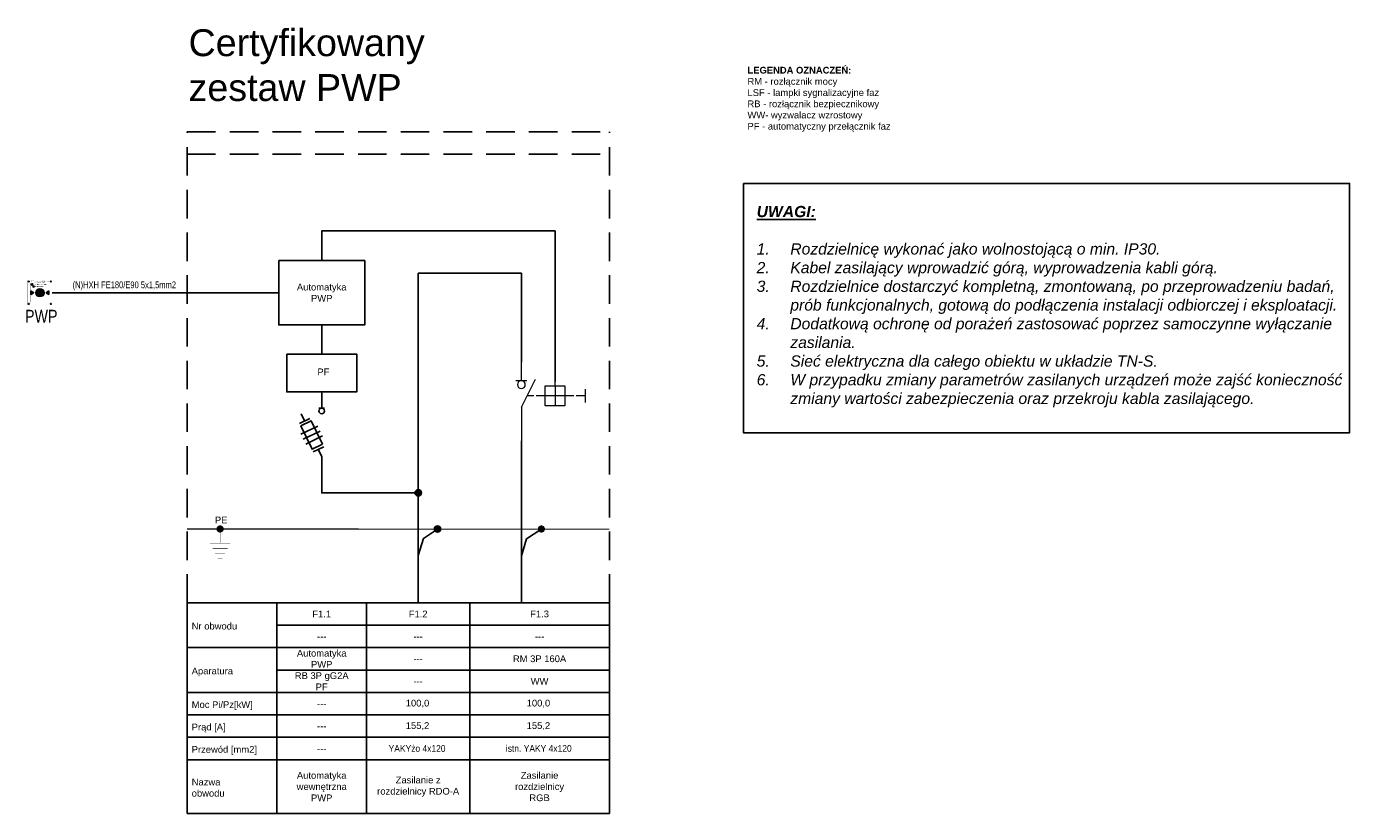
# Model space of a CAD drawing. Header units: millimetres. Extents: x 12 to 1213, y -1133 to 250.
# Tile 1 of 14: x 12 to 307, y -1133 to -958. Entities that reach past the tile are written whole.
import ezdxf
from ezdxf.enums import TextEntityAlignment as Align

# ---------------------------------------------------------------- set-up
doc = ezdxf.new("R2010")
doc.units = ezdxf.units.MM
doc.linetypes.add('HIDDEN', pattern=[9.525, 6.35, -3.175])
doc.layers.add('2DE_OBJ_Legrand', color=7, linetype='Continuous', lineweight=18)
doc.layers.add('2DE_TXTNUM', color=11, linetype='Continuous', lineweight=18)
for name, color, linetype in [('2DE_TXTART', 250, 'Continuous'), ('2DE_TXTCAR', 250, 'Continuous'), ('2DE_TXTFUN', 250, 'Continuous'), ('2DE_TXTLNK', 171, 'Continuous'), ('2DE_TXTMAN', 250, 'Continuous'), ('2DE_TXTORD', 250, 'Continuous'), ('2DE_TXTOTH', 250, 'Continuous'), ('2DE_TXTPFN', 151, 'Continuous'), ('2DE_TXTPIN', 131, 'Continuous'), ('_IE_PWP Budynek', 240, 'Continuous'), ('Blok', 7, 'Continuous'), ('XE_opisy', 7, 'Continuous')]:
    doc.layers.add(name, color=color, linetype=linetype)
doc.layers.add('elektryka', color=7, linetype='Continuous', true_color=0x000000)
doc.styles.add('CP_ELATT', font='arial.ttf')
doc.styles.add('CP_ELATT_IT', font='cp_simplex.shx', dxfattribs={"oblique": 15})
doc.styles.add('opis_el', font='arial.ttf')
doc.styles.get("Standard").update_dxf_attribs({"font": 'ARIAL.TTF'})
doc.styles.add('STYLE2', font='arial.ttf', dxfattribs={"height": 2.5})

# ---------------------------------------------------------------- blocks, each defined once
blk = doc.blocks.new('cpelv_n07_cp_09_00d90N')
for p, q in [((0, 3.38), (0, 7.5)), ((-7.5, 2.2), (-7.5, 3.2)), ((0, -2.5), (-3.12, 3.75)), ((-1.25, 3.38), (1.25, 3.38)), ((-14.2, 1.5), (-14.2, -1.5)), ((-14.2, 0), (-12.2, 0)), ((-11.7, 0), (-9.7, 0)), ((-9.7, 0), (-5.3, 0)), ((-7.5, 2.2), (-7.5, -2.2)), ((-5.3, 0), (-3.3, 0)), ((-2.8, 0), (-1.25, 0)), ((0, -2.5), (0, -10))]:
    blk.add_line(p, q)
blk.add_lwpolyline([(-9.7, -2.2), (-5.3, -2.2), (-5.3, 2.2), (-9.7, 2.2)], close=True)
blk.add_circle((0, 2.5), 0.884)
at = {"style": 'CP_ELATT_IT', "flags": 9}
for tag in ['VOLTAGE', 'IP', 'CURRENT', 'EL-STATUS', 'POWER', 'PRODUCT-TYPE', 'NUMBER', 'GROUP', 'NAME']:
    blk.add_attdef(tag, (1, -1.56), '', height=0.1, dxfattribs=at)
at = {"layer": '2DE_TXTART', "style": 'CP_ELATT', "width": 0.9, "flags": 8}
blk.add_attdef('ARTICLE', (5, 5.14), '', height=1.8, dxfattribs=at)
at = {"layer": '2DE_TXTCAR', "style": 'CP_ELATT', "width": 0.8, "flags": 8}
blk.add_attdef('CHARACTER', text='', height=2.5, dxfattribs=at).set_placement((-10, -6.86), align=Align.RIGHT)
at = {"layer": '2DE_TXTFUN', "style": 'CP_ELATT', "width": 0.9, "flags": 8}
blk.add_attdef('FUNCTION', (5, -3.86), '', height=1.8, dxfattribs=at)
at = {"layer": '2DE_TXTLNK', "style": 'CP_ELATT_IT', "oblique": 15, "width": 0.8, "flags": 8}
blk.add_attdef('LINK', text='', height=2.5, dxfattribs=at).set_placement((-10, -10.86), align=Align.RIGHT)
at = {"layer": '2DE_TXTMAN', "style": 'CP_ELATT', "width": 0.9, "flags": 8}
blk.add_attdef('PRODUCER', (5, 2.14), '', height=1.8, dxfattribs=at)
at = {"layer": '2DE_TXTNUM', "style": 'CP_ELATT', "width": 0.8, "flags": 8}
blk.add_attdef('TAG', text='', height=2.5, dxfattribs=at).set_placement((-4, 5.14), align=Align.RIGHT)
at = {"layer": '2DE_TXTORD', "style": 'CP_ELATT', "width": 0.9, "flags": 8}
blk.add_attdef('ORDER-NO', (5, -0.86), '', height=1.8, dxfattribs=at)
at = {"layer": '2DE_TXTOTH', "style": 'CP_ELATT', "width": 0.9, "flags": 8}
blk.add_attdef('OTHER', (5, -6.86), '', height=1.8, dxfattribs=at)
at = {"layer": '2DE_TXTPFN', "style": 'CP_ELATT', "width": 0.8, "flags": 8}
blk.add_attdef('CF1', (0.5, 8), '', height=1.8, dxfattribs=at)
blk.add_attdef('CF2', text='', height=1.8, dxfattribs=at).set_placement((0.5, -10.5), align=Align.TOP_LEFT)
at = {"layer": '2DE_TXTPIN', "style": 'CP_ELATT', "width": 0.8, "flags": 8}
blk.add_attdef('CP1', (-0.8, 6.5), '', height=1.8, rotation=90, dxfattribs=at)
blk.add_attdef('CP2', text='', height=1.8, rotation=90, dxfattribs=at).set_placement((-0.8, -9), align=Align.RIGHT)
blk = doc.blocks.new('PWP BUDYNEK')
at = {"layer": '_IE_PWP Budynek', "transparency": 33554687}
h = blk.add_hatch(color=7, dxfattribs=at)
h.dxf.hatch_style = 1
h.paths.add_polyline_path([(-10.4, 2.1), (-7.4, 0), (-10.4, -2.1)])
h = blk.add_hatch(color=3, dxfattribs=at)
h.dxf.hatch_style = 1
edge = h.paths.add_edge_path()
edge.add_arc((-9.2, 9.7), 0.796, 0, 360)
h = blk.add_hatch(color=1, dxfattribs=at)
h.dxf.hatch_style = 1
edge = h.paths.add_edge_path()
edge.add_arc((-7.4, 7.3), 0.796, 0, 360)
at = {"layer": '_IE_PWP Budynek', "linetype": 'Continuous', "lineweight": 0}
blk.add_hatch(color=240, dxfattribs=at).paths.add_polyline_path([(4.9, 0, 1), (-4.9, 0, 1)])
at = {"layer": '_IE_PWP Budynek', "transparency": 33554687}
h = blk.add_hatch(color=7, dxfattribs=at)
h.dxf.hatch_style = 1
h.paths.add_polyline_path([(10.4, 2.1), (7.4, 0), (10.4, -2.1)])
blk.add_lwpolyline([(-10.4, 2.1), (-10.4, -2.1)])
at = {"color": 250}
blk.add_lwpolyline([(10.4, 2.1), (10.4, -2.1)], dxfattribs=at)
at = {"layer": '_IE_PWP Budynek', "color": 240, "const_width": 0.108}
blk.add_lwpolyline([(14.6, 14.6), (-14.6, 14.6), (-14.6, -14.6), (14.6, -14.6), (14.6, 14.6)], dxfattribs=at)
at = {"layer": '_IE_PWP Budynek', "color": 240}
for points in [[(-12.5, 13.2), (-13.5, 13.2)], [(-13, 13.7), (-13, 12.7)], [(12.5, 13.2), (13.5, 13.2)], [(13, 13.7), (13, 12.7)], [(-12.5, -13.2), (-13.5, -13.2)], [(-13, -13.7), (-13, -12.7)], [(12.5, -13.2), (13.5, -13.2)], [(13, -13.7), (13, -12.7)]]:
    blk.add_lwpolyline(points, dxfattribs=at)
at = {"layer": '_IE_PWP Budynek', "color": 240, "const_width": 0.108}
blk.add_lwpolyline([(11.4, 11.4), (-11.4, 11.4), (-11.4, -11.4), (11.4, -11.4)], close=True, dxfattribs=at)
at = {"layer": '_IE_PWP Budynek', "color": 7}
for points in [[(-10.4, 2.1), (-7.4, 0), (-10.4, -2.1), (-10.4, 2.1)], [(10.4, 2.1), (7.4, 0), (10.4, -2.1), (10.4, 2.1)]]:
    blk.add_lwpolyline(points, dxfattribs=at)
at = {"layer": '_IE_PWP Budynek', "color": 240}
for centre in [(-13, 13.2), (13, 13.2), (-13, -13.2), (13, -13.2)]:
    blk.add_circle(centre, 0.5, dxfattribs=at)
at = {"layer": '_IE_PWP Budynek', "color": 3}
blk.add_circle((-9.2, 9.7), 0.796, dxfattribs=at)
at = {"layer": '_IE_PWP Budynek', "color": 1}
blk.add_circle((-7.4, 7.3), 0.796, dxfattribs=at)
at = {"layer": '_IE_PWP Budynek', "color": 240, "linetype": 'Continuous', "lineweight": 0}
blk.add_circle((0, 0), 4.94, dxfattribs=at)
at = {"layer": '_IE_PWP Budynek', "color": 7, "attachment_point": 1}
for s, insert, char_height, width in [('\\pxqc;PRZYCISK PRZECIWPOŻAROWEGO WYŁĄCZNIKA PRĄDU ', (-11.4, 14.3), 0.864, 22.762), ('STAN URUCHOMIENIA', (-8.1, 10.3), 1.08, 21.265), ('STAN DOZORU', (-6.3, 7.9), 1.08, 21.265)]:
    blk.add_mtext(s, dxfattribs=dict(at, insert=insert, char_height=char_height, width=width))
at = {"layer": '_IE_PWP Budynek', "color": 240, "width": 0.8, "flags": 12}
blk.add_attdef('PWP', (-53.1, -7.6), '', height=15, dxfattribs=at)

msp = doc.modelspace()

# ---------------------------------------------------------------- hatches: boundary and pattern name
h = msp.add_hatch(color=256)
h.dxf.hatch_style = 1
edge = h.paths.add_edge_path()
edge.add_arc((99.73, -1061.56), 0.7, 0, 360)
h = msp.add_hatch(color=256)
h.dxf.hatch_style = 1
edge = h.paths.add_edge_path()
edge.add_arc((104.03, -1069.63), 0.7, 0, 360)
at = {"layer": 'XE_opisy'}
for points in [[(55.57, -1070.43, 1), (55.57, -1068.8, 1)], [(127.18, -1070.43, 1), (127.18, -1068.81, 1)]]:
    msp.add_hatch(color=256, dxfattribs=at).paths.add_polyline_path(points)

# ---------------------------------------------------------------- linework, layer by layer
at = {"linetype": 'Continuous'}
for p, q in [((74.41, -1045.53), (73.65, -1043.94)), ((77.6, -1042.69), (78.84, -1042.69)), ((75.54, -1044.99), (73.28, -1046.07)), ((78.7, -1051.28), (76.33, -1052.42)), ((78.22, -1053.47), (77.46, -1051.88))]:
    msp.add_line(p, q, dxfattribs=at)
at = {"color": 40, "true_color": 0xf8d731}
for p, q in [((77.36, -1046.68), (73.59, -1048.48)), ((77.88, -1047.77), (74.12, -1049.58)), ((78.41, -1048.87), (74.65, -1050.68))]:
    msp.add_line(p, q, dxfattribs=at)
at = {"linetype": 'HIDDEN'}
for points in [[(48.22, -981.07), (142.34, -981.07)], [(48.22, -1086.07), (48.22, -981.07)], [(142.34, -1086.07), (142.34, -981.07)], [(48.22, -986.07), (142.34, -986.07)]]:
    msp.add_lwpolyline(points, dxfattribs=at)
at = {"ltscale": 5}
msp.add_lwpolyline([(172.23, -992.55), (307.32, -992.55), (307.32, -1048.15), (172.23, -1048.15)], close=True, dxfattribs=at)
at = {"color": 30}
msp.add_lwpolyline([(130.22, -1036.73), (130.22, -1003.15), (78.22, -1003.15), (78.22, -1009.75)], dxfattribs=at)
for points in [[(68.63, -1009.75), (87.81, -1009.75), (87.81, -1024.1), (68.63, -1024.1)], [(70.43, -1030.6), (86.01, -1030.6), (86.01, -1039.05), (70.43, -1039.05)]]:
    msp.add_lwpolyline(points, close=True)
at = {"color": 1}
msp.add_lwpolyline([(68.63, -1016.93), (18.17, -1016.93)], dxfattribs=at)
at = {"linetype": 'Continuous'}
msp.add_lwpolyline([(78.4, -1050.72), (75.9, -1045.53), (73.59, -1046.64), (76.09, -1051.83)], close=True, dxfattribs=at)
for points in [[(78.22, -1053.47), (78.22, -1061.56), (99.72, -1061.57)], [(48.22, -1133.07), (48.22, -1086.07)], [(48.22, -1086.07), (142.34, -1086.07)], [(68.22, -1086.07), (68.22, -1133.07)], [(88.22, -1133.07), (88.22, -1086.07)], [(88.22, -1086.07), (88.22, -1133.07)], [(111.22, -1133.07), (111.22, -1086.07)], [(111.22, -1086.07), (111.22, -1133.07)], [(142.34, -1086.07), (142.34, -1133.07)], [(68.22, -1091.07), (142.34, -1091.07)], [(48.22, -1096.07), (142.34, -1096.07)], [(68.22, -1101.07), (142.34, -1101.07)], [(48.22, -1106.07), (142.34, -1106.07)], [(48.22, -1111.07), (142.34, -1111.07)], [(48.22, -1116.07), (142.34, -1116.07)], [(48.22, -1121.07), (142.34, -1121.07)], [(48.22, -1133.07), (142.34, -1133.07)]]:
    msp.add_lwpolyline(points)
msp.add_circle((78.22, -1043.31), 0.617, dxfattribs=at)
for centre in [(99.73, -1061.56), (104.03, -1069.63)]:
    msp.add_circle(centre, 0.7)
at = {"layer": 'Blok'}
for points, const_width in [([(48.22, -1069.63), (142.34, -1069.64)], 0.25), ([(55.57, -1069.62), (55.57, -1072.79)], 0.1), ([(53.32, -1072.79), (57.82, -1072.79)], 0.1), ([(53.89, -1073.93), (57.25, -1073.93)], 0.1), ([(54.46, -1075.07), (56.68, -1075.07)], 0.1), ([(55.03, -1076.22), (56.11, -1076.22)], 0.1)]:
    msp.add_lwpolyline(points, dxfattribs=dict(at, const_width=const_width))
at = {"layer": 'elektryka', "color": 7, "linetype": 'Continuous'}
for points in [[(78.22, -1024.1), (78.22, -1030.6)], [(78.22, -1039.05), (78.22, -1042.65)]]:
    msp.add_lwpolyline(points, dxfattribs=at)
at = {"layer": 'XE_opisy'}
msp.add_line((122.72, -1086.07), (122.72, -1049.93), dxfattribs=at)
for points in [[(99.72, -1086.07), (99.72, -1012.58), (122.72, -1012.58), (122.72, -1032.43)], [(99.72, -1075.56), (100.9, -1071.72), (104.03, -1069.63)], [(122.72, -1075.63), (123.9, -1071.79), (127.03, -1069.7)]]:
    msp.add_lwpolyline(points, dxfattribs=at)

# ---------------------------------------------------------------- block references
at = {"layer": '2DE_OBJ_Legrand', "xscale": -1}
msp.add_blockref('cpelv_n07_cp_09_00d90N', (122.72, -1039.93), dxfattribs=at)
at = {"layer": '_IE_PWP Budynek'}
ref = msp.add_blockref('PWP BUDYNEK', (15.4, -1016.93), dxfattribs=dict(at, xscale=0.1894883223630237, yscale=0.1894883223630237, zscale=0.1894883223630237))
ref.add_attrib('PWP', 'PWP', (12.09, -1023.59), dxfattribs={"color": 240, "height": 2.842, "width": 0.8, "flags": 12})

# ---------------------------------------------------------------- texts
at = {"style": 'STYLE2'}
msp.add_text('PF', height=1.5, dxfattribs=at).set_placement((78.6, -1034.58), align=Align.MIDDLE)
at = {"attachment_point": 1}
for s, width, insert, char_height in [('\\A1;Certyfikowany\\Pzestaw PWP', 472.5961, (48.54, -958.18), 6), ('\\pxql;{\\fArial|b1|i0|c238|p34;LEGENDA OZNACZEŃ:\\P}RM - rozłącznik mocy\\PLSF - lampki sygnalizacyjne faz\\PRB - rozłącznik bezpiecznikowy\\PWW- wyzwalacz wzrostowy\\PPF - automatyczny przełącznik faz', 85.4969, (173.12, -966.56), 1.5), ('\\pxqc;100,0', 20.0097, (89.57, -1107.7), 1.5), ('\\pxqc;100,0', 20.0097, (116.52, -1107.7), 1.5), ('\\pxqc;155,2', 20.0097, (89.57, -1112.7), 1.5), ('\\pxqc;155,2', 20.0097, (116.52, -1112.7), 1.5)]:
    msp.add_mtext_dynamic_manual_height_columns(s, width=width, gutter_width=12.5, heights=[0], dxfattribs=dict(at, insert=insert, char_height=char_height))
at = {"linetype": 'Continuous', "insert": (175.17, -1020.04), "char_height": 2.5, "width": 131.742, "attachment_point": 4, "style": 'STYLE2'}
msp.add_mtext('{\\L\\fArial|b1|i1|c238|p34;UWAGI:\\P\\l\\fArial|b0|i1|c238|p34;\\P\\pxi-3,l3,t3;1.^IRozdzielnicę wykonać jako wolnostojącą o min. IP30.\\P2.^IKabel zasilający wprowadzić górą, wyprowadzenia kabli górą.\\P3.^IRozdzielnice dostarczyć kompletną, zmontowaną, po przeprowadzeniu badań, prób funkcjonalnych, gotową do podłączenia instalacji odbiorczej i eksploatacji.\\P4.^IDodatkową ochronę od porażeń zastosować poprzez samoczynne wyłączanie zasilania.\\P5.^ISieć elektryczna dla całego obiektu w układzie TN-S.\\P6.^IW przypadku zmiany parametrów zasilanych urządzeń może zajść konieczność zmiany wartości zabezpieczenia oraz przekroju kabla zasilającego.}', dxfattribs=at)
at = {"insert": (78.22, -1016.93), "char_height": 1.5, "width": 19.1837, "attachment_point": 5}
msp.add_mtext('\\A1;\\pxsm1,qc;Automatyka \\PPWP', dxfattribs=at)
at = {"layer": 'elektryka', "color": 7, "char_height": 1.5, "attachment_point": 5, "style": 'opis_el'}
for s, insert, width in [('Zasilanie \\Prozdzielnicy\\PRGB', (126.78, -1127.07), 31.1236), ('Zasilanie z\\Prozdzielnicy RDO-A', (99.72, -1127.07), 23)]:
    msp.add_mtext(s, dxfattribs=dict(at, insert=insert, width=width))
at = {"layer": 'XE_opisy', "linetype": 'Continuous'}
for s, style, p in [('PE', 'opis_el', (54.41, -1068.36)), ('Nazwa', 'STYLE2', (49.24, -1126.8)), ('obwodu', 'STYLE2', (49.24, -1129.3))]:
    msp.add_text(s, height=1.5, dxfattribs=dict(at, style=style)).set_placement(p)
at = {"layer": 'XE_opisy', "linetype": 'Continuous', "style": 'STYLE2'}
for s, p in [('Nr obwodu', (49.24, -1091.28)), ('Aparatura', (49.24, -1101.28)), ('Moc Pi/Pz[kW]', (49.24, -1108.78)), ('Prąd [A]', (49.24, -1113.78)), ('Przewód [mm2]', (49.24, -1118.78))]:
    msp.add_text(s, height=1.5, dxfattribs=at).set_placement(p, align=Align.MIDDLE_LEFT)
at = {"layer": 'XE_opisy', "color": 1, "linetype": 'Continuous', "insert": (34.22, -1015.4), "char_height": 1.5, "width": 20, "attachment_point": 5, "style": 'STYLE2'}
msp.add_mtext('\\A1;\\pxqc;{\\W0.7;\\fArial|b0|i0|c238|p34;\\C240;(N)HXH FE180/E90 5x1,5mm2 }', dxfattribs=at)
at = {"layer": 'XE_opisy', "linetype": 'Continuous', "char_height": 1.5, "attachment_point": 5, "style": 'STYLE2'}
for s, insert, width in [('\\pxqc;{\\fArial|b0|i0|c238|p34;\\C0;F1.1}', (78.22, -1088.57), 20), ('\\pxqc;{\\fArial|b0|i0|c238|p34;\\C0;F1.2}', (99.72, -1088.57), 23), ('\\pxqc;{\\fArial|b0|i0|c238|p34;\\C0;F1.3}', (126.78, -1088.57), 31.1236), ('\\pxqc;{\\fArial|b0|i0|c238|p34;\\C0;---}', (78.22, -1093.57), 20), ('\\pxqc;{\\fArial|b0|i0|c238|p34;\\C0;---}', (99.72, -1093.57), 23), ('\\pxqc;{\\fArial|b0|i0|c238|p34;\\C0;---}', (126.78, -1093.57), 31.1236), ('\\pxqc;{\\fArial|b0|i0|c238|p34;\\C0;Automatyka\\PPWP}', (78.22, -1098.57), 20), ('\\pxqc;{\\fArial|b0|i0|c238|p34;\\C0;---}', (99.72, -1098.57), 23), ('\\pxqc;{\\C0;RM 3P 160A}', (126.78, -1098.57), 31.1236), ('\\pxqc;{\\fArial|b0|i0|c238|p34;\\C0;RB 3P gG2A\\PPF}', (78.22, -1103.57), 20), ('\\pxqc;{\\fArial|b0|i0|c238|p34;\\C0;WW}', (126.78, -1103.57), 31.1236), ('\\pxqc;{\\fArial|b0|i0|c238|p34;\\C0;---}', (99.72, -1103.57), 23), ('\\pxqc;{\\fArial|b0|i0|c238|p34;\\C0;---}', (78.22, -1108.57), 20), ('\\pxqc;{\\fArial|b0|i0|c238|p34;\\C0;---}', (78.22, -1113.57), 20), ('\\A1;\\pxqc;{\\W0.9;YAKYżo 4x120}', (99.47, -1118.57), 20), ('\\pxqc;{\\fArial|b0|i0|c238|p34;\\C0;---}', (78.22, -1118.57), 20), ('\\A1;\\pxqc;{\\W0.9;\\C251;istn. YAKY 4x120}', (126.6, -1118.57), 20), ('\\pxqc;{\\fArial|b0|i0|c238|p34;\\C0;Automatyka\\Pwewnętrzna\\PPWP}', (78.22, -1127.07), 20)]:
    msp.add_mtext(s, dxfattribs=dict(at, insert=insert, width=width))

doc.saveas('drawing.dxf')
